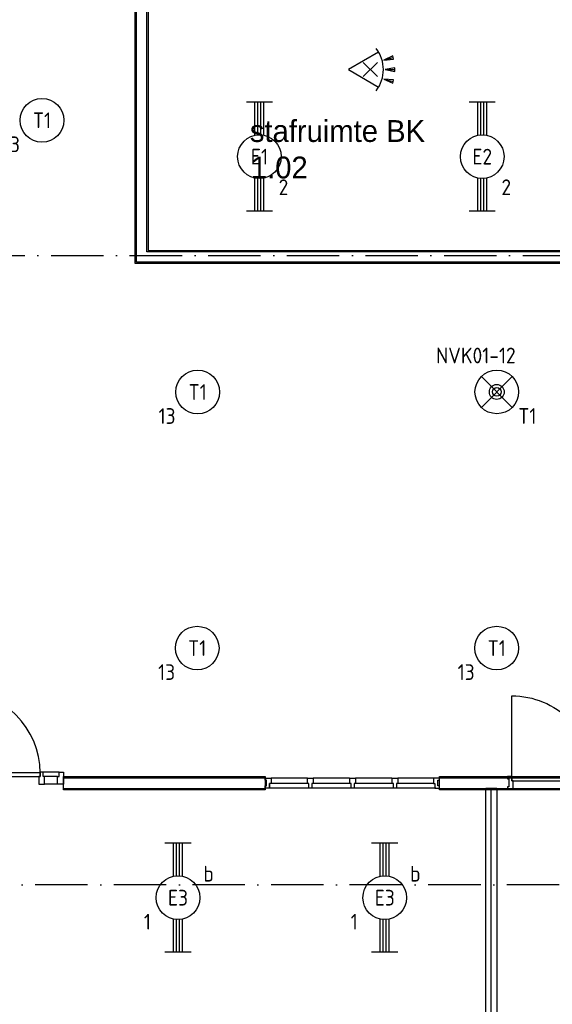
# Model space of a CAD drawing. Header units: millimetres. Extents: x 84333 to 240712, y -2244 to 84291.
# Tile 84 of 88: x 224518 to 230617, y 49210 to 60476. Entities that reach past the tile are written whole.
import ezdxf
from ezdxf.enums import TextEntityAlignment as Align

# ---------------------------------------------------------------- set-up
doc = ezdxf.new("R2010")
doc.units = ezdxf.units.MM
doc.header["$LTSCALE"] = 100
doc.linetypes.add('DASHDOT', pattern=[9, 6, -1.5, 0, -1.5])
doc.layers.get('0').update_dxf_attribs({"linetype": 'CONTINUOUS'})
for name, color, linetype in [('AFDELING', 4, 'CONTINUOUS'), ('AL$7----_STRAMIEN', 1, 'DASHDOT'), ('AL22----_BINNENWAND', 7, 'CONTINUOUS'), ('AL32----_BINNENKOZ', 7, 'CONTINUOUS'), ('AL32----_DRAAIRICHTING', 1, 'CONTINUOUS'), ('BOUW', 8, 'CONTINUOUS'), ('EB63101-_ATTRIB', 2, 'CONTINUOUS'), ('EB63501-_ATTRIB', 2, 'CONTINUOUS'), ('EL63101-_LICHT-ARM', 3, 'CONTINUOUS'), ('EL63501-_NOODVRL-ARM', 3, 'CONTINUOUS'), ('EL6441--_DATACOM', 3, 'CONTINUOUS'), ('EL6521--_BEWAKING', 3, 'CONTINUOUS')]:
    doc.layers.add(name, color=color, linetype=linetype)
doc.styles.add('1_8', font='ISO', dxfattribs={"height": 1.8})
doc.styles.add('BURO-025', font='BUROFONT.shx', dxfattribs={"height": 250})
doc.styles.add('TECHNIC', font='technic_.ttf')

# ---------------------------------------------------------------- blocks, each defined once
blk = doc.blocks.new('EJ3T20')
at = {"color": 0}
for p, q in [((-6.25, -1.5), (-6.25, 1.5)), ((6.25, -1.5), (6.25, 1.5)), ((-6.25, 0.52), (-2.44, 0.52)), ((-6.25, 0.17), (-2.49, 0.17)), ((2.44, 0.52), (6.25, 0.52)), ((2.49, 0.17), (6.25, 0.17)), ((-6.25, -0.17), (-2.49, -0.17)), ((-6.25, -0.52), (-2.44, -0.52)), ((2.44, -0.52), (6.25, -0.52)), ((2.49, -0.17), (6.25, -0.17))]:
    blk.add_line(p, q, dxfattribs=at)
blk.add_circle((0, 0), 2.5, dxfattribs=at)
at = {"color": 0, "style": '1_8'}
for tag, flags, p in [('SCHAK', 8, (3.5, 2.75)), ('A_CODE', 8, (0, 0)), ('GROEP', 8, (-3.5, -2.75)), ('KAST', 9, (3.5, -2.75))]:
    blk.add_attdef(tag, text='', height=1.8, dxfattribs=dict(at, flags=flags)).set_placement(p, align=Align.MIDDLE)
blk = doc.blocks.new('ES652116')
for p, q in [((1.56, 1.09), (2.62, 1.37)), ((-0.81, -0.81), (0.81, 0.81)), ((0.81, -0.81), (-0.81, 0.81)), ((1.7, 0), (2.8, 0)), ((1.56, -1.09), (2.62, -1.37))]:
    blk.add_line(p, q)
blk.add_lwpolyline([(0.96, 2), (-2.5, 0), (0.96, -2)])
for points in [[(2.67, 1.18), (2.57, 1.56), (1.56, 1.09)], [(2.8, -0.2), (2.8, 0.2), (1.7, 0)], [(2.57, -1.56), (2.67, -1.18), (1.56, -1.09)]]:
    blk.add_lwpolyline(points, close=True)
blk.add_arc((-2.5, 0), 4, 322.8192, 37.1808)
at = {"style": '1_8'}
for tag, flags, p in [('SCHAK', 8, (3, 5.5)), ('KAST', 9, (-3, 0.5)), ('M_CODE', 9, (0, 0)), ('DOEL', 9, (-3, -2)), ('GROEP', 9, (-3, -4.5))]:
    blk.add_attdef(tag, text='', height=1.8, dxfattribs=dict(at, flags=flags)).set_placement(p, align=Align.MIDDLE_CENTER)
at = {"style": '1_8', "flags": 8}
blk.add_attdef('CODE', text='', height=1.8, dxfattribs=at).set_placement((0, 0), align=Align.MIDDLE)
blk = doc.blocks.new('ES3G00')
at = {"color": 0}
blk.add_circle((0, 0), 2.5, dxfattribs=at)
at = {"color": 0, "style": '1_8'}
for tag, flags, p in [('SCHAK', 8, (3.5, 2.75)), ('A_CODE', 8, (0, 0)), ('GROEP', 8, (-3.5, -2.75)), ('KAST', 9, (3.5, -2.75))]:
    blk.add_attdef(tag, text='', height=1.8, dxfattribs=dict(at, flags=flags)).set_placement(p, align=Align.MIDDLE)
blk = doc.blocks.new('ES3G01')
at = {"color": 0}
for p, q in [((-1.77, 1.77), (1.77, -1.77)), ((1.77, 1.77), (-1.77, -1.77))]:
    blk.add_line(p, q, dxfattribs=at)
at = {"color": 6}
blk.add_lwpolyline([(1.77, -1.77), (1.75, -1.75)], dxfattribs=at)
blk.add_circle((0, 0), 2.5)
at = {"color": 0}
for radius in [0.85, 0.5]:
    blk.add_circle((0, 0), radius, dxfattribs=at)
at = {"color": 6, "style": '1_8'}
for tag, flags, p in [('A_CODE', 8, (-3.5, 2.75)), ('SCHAK', 8, (3.5, 2.75)), ('GROEP', 8, (-3.5, -2.75)), ('KAST', 9, (3.5, -2.75))]:
    blk.add_attdef(tag, text='', height=1.8, dxfattribs=dict(at, flags=flags)).set_placement(p, align=Align.MIDDLE)
blk = doc.blocks.new('A$C13e6995e')
at = {"layer": 'AL$7----_STRAMIEN', "color": 1}
for p, q in [((134243, 60020), (152209, 60020)), ((152664, 52820), (49978, 52820))]:
    blk.add_line(p, q, dxfattribs=at)
at = {"layer": 'AL22----_BINNENWAND', "color": 8}
for p, q in [((141507, 59930), (141507, 63069)), ((141657, 63069), (141657, 60080)), ((141657, 60080), (146745, 60080)), ((146745, 59930), (141507, 59930)), ((140686, 54060), (142996, 54060)), ((140686, 53910), (140686, 54060)), ((142996, 54060), (142996, 53910)), ((144990, 54060), (150895, 54060)), ((144990, 53910), (144990, 54060)), ((142996, 53910), (140686, 53910)), ((150895, 53910), (144990, 53910))]:
    blk.add_line(p, q, dxfattribs=at)
at = {"layer": 'AL22----_BINNENWAND', "color": 8, "linetype": 'Continuous'}
for p, q in [((141522, 59945), (141522, 63069)), ((141642, 60065), (141642, 63069)), ((146745, 60065), (141642, 60065)), ((146745, 59945), (141522, 59945)), ((140686, 54045), (142996, 54045)), ((144990, 54045), (150895, 54045)), ((140686, 53925), (142996, 53925)), ((144990, 53925), (150895, 53925))]:
    blk.add_line(p, q, dxfattribs=at)
blk.add_lwpolyline([(145820, 54050), (145820, 54984, -0.414214), (146754, 54050, -0.414214)], format="xyb", dxfattribs=at)
blk.add_lwpolyline([(145770, 54061), (145770, 54036), (145786, 54036), (145786, 53944), (145770, 53944), (145770, 53922), (145837, 53922), (145837, 54010), (145820, 54010), (145820, 54061), (145770, 54061)], dxfattribs=at)
blk.add_lwpolyline([(146754, 54010), (146754, 54050), (145820, 54050), (145820, 54010)], close=True, dxfattribs=at)
at = {"layer": 'AL22----_BINNENWAND', "color": 8}
blk.add_lwpolyline([(145522, 44004), (145522, 53927), (145647, 53927), (145647, 44004)], close=True, dxfattribs=at)
blk.add_lwpolyline([(145585, 44004), (145585, 53927)], dxfattribs=at)
at = {"layer": 'AL32----_BINNENKOZ', "color": 8}
for p, q in [((140419, 54101), (139485, 54101)), ((140452, 54112), (140419, 54112)), ((140419, 54112), (140419, 54061)), ((140452, 54112), (140419, 54112)), ((140419, 54061), (140419, 54101)), ((140636, 54112), (140452, 54112)), ((140452, 54061), (140452, 54112)), ((140636, 54061), (140636, 54112)), ((140636, 54112), (140686, 54112)), ((140686, 54112), (140686, 53973)), ((139485, 54061), (140419, 54061)), ((140419, 54061), (140402, 54061)), ((140402, 54061), (140402, 53973)), ((140402, 53973), (140469, 53973)), ((140469, 54061), (140452, 54061)), ((140619, 54061), (140469, 54061)), ((140469, 53973), (140469, 54061)), ((140619, 53973), (140469, 53973)), ((140619, 54061), (140636, 54061)), ((140619, 53973), (140619, 54061)), ((140686, 53973), (140619, 53973)), ((142996, 54020), (142996, 54042)), ((142996, 54042), (143063, 54042)), ((143012, 54020), (142996, 54020)), ((143012, 53953), (143012, 54020)), ((143046, 53928), (143046, 53979)), ((143063, 53979), (143046, 53979)), ((143046, 53979), (143046, 53928)), ((143479, 54042), (143063, 54042)), ((143063, 54042), (143063, 53979)), ((143479, 53979), (143063, 53979)), ((143480, 53979), (143480, 54042)), ((143480, 54042), (143547, 54042)), ((143497, 53979), (143480, 53979)), ((143497, 53928), (143497, 53979)), ((143547, 53979), (143530, 53979)), ((143530, 53979), (143530, 53928)), ((143963, 54042), (143547, 54042)), ((143963, 54042), (143547, 54042)), ((143547, 54042), (143547, 53979)), ((143963, 53979), (143547, 53979)), ((143964, 53979), (143964, 54042)), ((143964, 54042), (144031, 54042)), ((143981, 53979), (143964, 53979)), ((143981, 53928), (143981, 53979)), ((144031, 53979), (144014, 53979)), ((144014, 53979), (144014, 53928)), ((144031, 54042), (144031, 53979)), ((144447, 54042), (144031, 54042)), ((144447, 54042), (144031, 54042)), ((144447, 53979), (144031, 53979)), ((144448, 53979), (144448, 54042)), ((144448, 54042), (144515, 54042)), ((144465, 53979), (144448, 53979)), ((144465, 53928), (144465, 53979)), ((144515, 53979), (144498, 53979)), ((144498, 53979), (144498, 53928)), ((144931, 54042), (144515, 54042)), ((144931, 54042), (144515, 54042)), ((144515, 54042), (144515, 53979)), ((144931, 53979), (144515, 53979)), ((144990, 54042), (144923, 54042)), ((144923, 54042), (144923, 53979)), ((144923, 53979), (144940, 53979)), ((144940, 53979), (144940, 53928)), ((144974, 53953), (144974, 54020)), ((144974, 54020), (144990, 54020)), ((144990, 54020), (144990, 54042)), ((142996, 53928), (142996, 53953)), ((142996, 53953), (143012, 53953)), ((143046, 53928), (142996, 53928)), ((143496, 53928), (143046, 53928)), ((143530, 53928), (143497, 53928)), ((143980, 53928), (143530, 53928)), ((144014, 53928), (143981, 53928)), ((144464, 53928), (144014, 53928)), ((144498, 53928), (144465, 53928)), ((144948, 53928), (144498, 53928)), ((144940, 53928), (144990, 53928)), ((144990, 53953), (144974, 53953)), ((144990, 53928), (144990, 53953))]:
    blk.add_line(p, q, dxfattribs=at)
at = {"layer": 'AL32----_DRAAIRICHTING', "color": 8}
blk.add_arc((139485, 54101), 934, 0, 90, dxfattribs=at)
at = {"layer": 'AFDELING', "color": 8, "style": 'TECHNIC'}
for p in [(92219, 54468), (58038, 41625), (88108, 41444)]:
    blk.add_attdef('VIDE', text='', height=500, dxfattribs=at).set_placement(p, align=Align.CENTER)
blk.add_attdef('VIDE', text='', height=500, rotation=90, dxfattribs=at).set_placement((75129, 25766), align=Align.CENTER)
at = {"layer": 'BOUW', "style": 'BURO-025'}
for s, p in [('stafruimte BK', (142820, 61321)), ('1.02', (142832, 60904))]:
    blk.add_text(s, height=250, dxfattribs=at).set_placement(p)

msp = doc.modelspace()

# ---------------------------------------------------------------- block references
at = {"layer": 'EL63101-_LICHT-ARM'}
ref = msp.add_blockref('ES3G00', (224773, 59325, 3500), dxfattribs=dict(at, xscale=100, yscale=100, zscale=100))
ref.add_attrib('A_CODE', 'T1', dxfattribs={"layer": 'EB63101-_ATTRIB', "color": 1, "height": 180, "style": '1_8', "flags": 8}).set_placement((224773, 59325, 3500), align=Align.MIDDLE)
ref.add_attrib('GROEP', '13', dxfattribs={"layer": 'EB63101-_ATTRIB', "color": 1, "height": 180, "style": '1_8', "flags": 8}).set_placement((224423, 59050, 3500), align=Align.MIDDLE)
ref = msp.add_blockref('EJ3T20', (227263, 58909, 3500), dxfattribs=dict(at, xscale=100, yscale=100, zscale=100, rotation=90))
ref.add_attrib('A_CODE', 'E1', dxfattribs={"layer": 'EB63101-_ATTRIB', "color": 1, "height": 180, "style": '1_8', "flags": 8}).set_placement((227263, 58909, 3500), align=Align.MIDDLE)
ref.add_attrib('GROEP', '2', dxfattribs={"layer": 'EB63101-_ATTRIB', "color": 1, "height": 180, "style": '1_8', "flags": 8}).set_placement((227538, 58559, 3500), align=Align.MIDDLE)
ref = msp.add_blockref('EJ3T20', (229814, 58909, 3500), dxfattribs=dict(at, xscale=100, yscale=100, zscale=100, rotation=90))
ref.add_attrib('A_CODE', 'E2', dxfattribs={"layer": 'EB63101-_ATTRIB', "color": 1, "height": 180, "style": '1_8', "flags": 8}).set_placement((229814, 58909, 3500), align=Align.MIDDLE)
ref.add_attrib('GROEP', '2', dxfattribs={"layer": 'EB63101-_ATTRIB', "color": 1, "height": 180, "style": '1_8', "flags": 8}).set_placement((230089, 58559, 3500), align=Align.MIDDLE)
ref = msp.add_blockref('ES3G00', (226555, 56216), dxfattribs=dict(at, xscale=100, yscale=100, zscale=100))
ref.add_attrib('A_CODE', 'T1', dxfattribs={"layer": 'EB63101-_ATTRIB', "color": 1, "height": 180, "style": '1_8', "flags": 8}).set_placement((226555, 56216), align=Align.MIDDLE)
ref.add_attrib('GROEP', '13', dxfattribs={"layer": 'EB63101-_ATTRIB', "color": 1, "height": 180, "style": '1_8', "flags": 8}).set_placement((226205, 55941), align=Align.MIDDLE)
ref = msp.add_blockref('ES3G00', (226550, 53286), dxfattribs=dict(at, xscale=100, yscale=100, zscale=100))
ref.add_attrib('A_CODE', 'T1', dxfattribs={"layer": 'EB63101-_ATTRIB', "color": 1, "height": 180, "style": '1_8', "flags": 8}).set_placement((226550, 53286), align=Align.MIDDLE)
ref.add_attrib('GROEP', '13', dxfattribs={"layer": 'EB63101-_ATTRIB', "color": 1, "height": 180, "style": '1_8', "flags": 8}).set_placement((226200, 53011), align=Align.MIDDLE)
ref = msp.add_blockref('ES3G00', (229980, 53286), dxfattribs=dict(at, xscale=100, yscale=100, zscale=100))
ref.add_attrib('A_CODE', 'T1', dxfattribs={"layer": 'EB63101-_ATTRIB', "color": 1, "height": 180, "style": '1_8', "flags": 8}).set_placement((229980, 53286), align=Align.MIDDLE)
ref.add_attrib('GROEP', '13', dxfattribs={"layer": 'EB63101-_ATTRIB', "color": 1, "height": 180, "style": '1_8', "flags": 8}).set_placement((229630, 53011), align=Align.MIDDLE)
ref = msp.add_blockref('EJ3T20', (226330, 50430, 3500), dxfattribs=dict(at, xscale=100, yscale=100, zscale=100, rotation=90))
ref.add_attrib('A_CODE', 'E3', dxfattribs={"layer": 'EB63101-_ATTRIB', "color": 1, "height": 180, "style": '1_8', "flags": 8}).set_placement((226330, 50430, 3500), align=Align.MIDDLE)
ref.add_attrib('GROEP', '1', dxfattribs={"layer": 'EB63101-_ATTRIB', "color": 1, "height": 180, "style": '1_8', "flags": 8}).set_placement((225980, 50155, 3500), align=Align.MIDDLE)
ref.add_attrib('SCHAK', 'b', dxfattribs={"layer": 'EB63101-_ATTRIB', "color": 1, "height": 180, "style": '1_8', "flags": 8}).set_placement((226680, 50705, 3500), align=Align.MIDDLE)
ref = msp.add_blockref('EJ3T20', (228698, 50430, 3500), dxfattribs=dict(at, xscale=100, yscale=100, zscale=100, rotation=90))
ref.add_attrib('A_CODE', 'E3', dxfattribs={"layer": 'EB63101-_ATTRIB', "color": 1, "height": 180, "style": '1_8', "flags": 8}).set_placement((228698, 50430, 3500), align=Align.MIDDLE)
ref.add_attrib('GROEP', '1', dxfattribs={"layer": 'EB63101-_ATTRIB', "color": 1, "height": 180, "style": '1_8', "flags": 8}).set_placement((228348, 50155, 3500), align=Align.MIDDLE)
ref.add_attrib('SCHAK', 'b', dxfattribs={"layer": 'EB63101-_ATTRIB', "color": 1, "height": 180, "style": '1_8', "flags": 8}).set_placement((229048, 50705, 3500), align=Align.MIDDLE)
at = {"layer": 'EL63501-_NOODVRL-ARM'}
ref = msp.add_blockref('ES3G01', (229981, 56217), dxfattribs=dict(at, xscale=100, yscale=100, zscale=100, rotation=180))
ref.add_attrib('A_CODE', 'T1', dxfattribs={"layer": 'EB63501-_ATTRIB', "color": 1, "height": 180, "style": '1_8', "flags": 8}).set_placement((230331, 55942), align=Align.MIDDLE)
ref.add_attrib('GROEP', 'NVK01-12', dxfattribs={"layer": 'EB63501-_ATTRIB', "color": 1, "height": 180, "style": '1_8', "flags": 8}).set_placement((229741, 56634), align=Align.MIDDLE)
at = {"layer": 'EL6441--_DATACOM'}
msp.add_blockref('A$C13e6995e', (84333, -2244), dxfattribs=at)
at = {"layer": 'EL6521--_BEWAKING', "xscale": 100, "yscale": 100, "zscale": 100}
msp.add_blockref('ES652116', (228532, 59905, 2600), dxfattribs=at)

doc.saveas('drawing.dxf')
